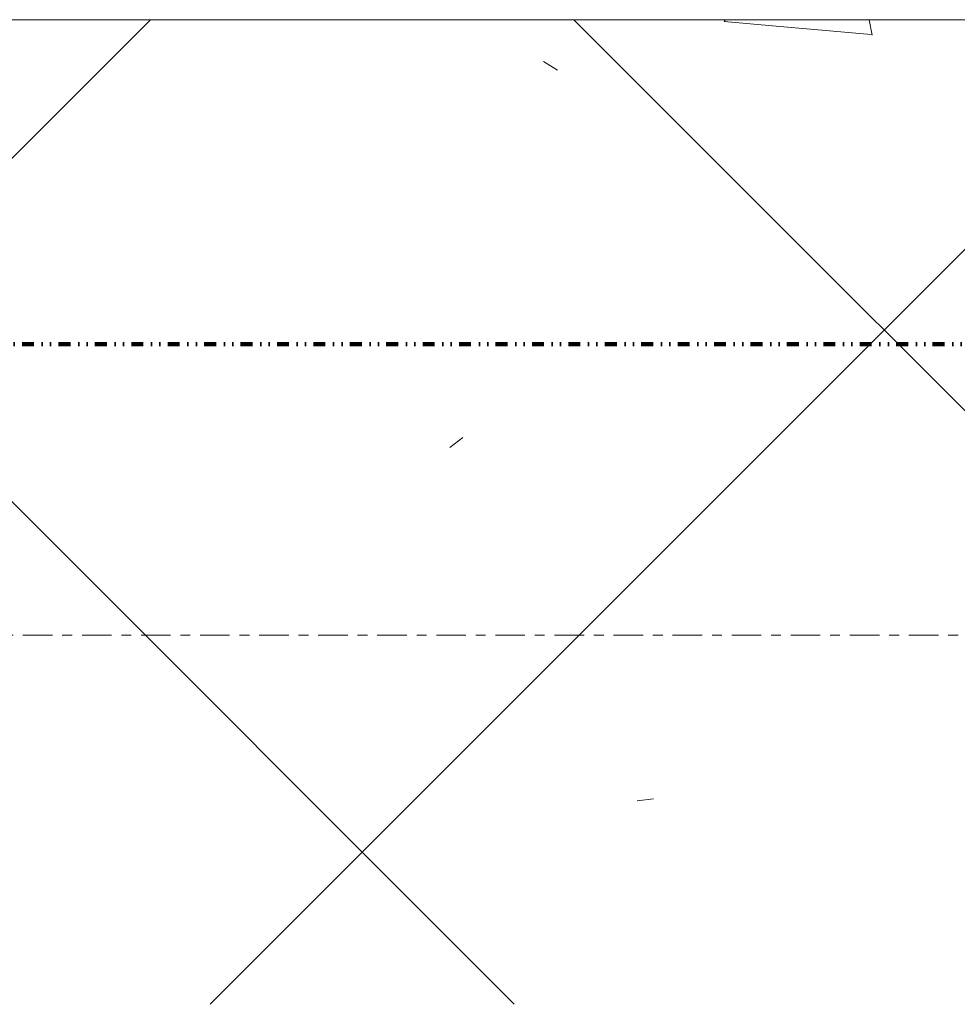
# Model space of a CAD drawing. Header units: millimetres. Extents: x -281 to 121694, y -16481 to 65128.
# Tile 75 of 256: x 21886 to 22077, y 21925 to 22125. Entities that reach past the tile are written whole.
import ezdxf

# ---------------------------------------------------------------- set-up
doc = ezdxf.new("R2010")
doc.units = ezdxf.units.MM
doc.linetypes.add('ARC FS 060 minutes', pattern=[7.2, 2.4, -1.6, 0, -1.6, 0, -1.6])
doc.linetypes.add('Grid Line', pattern=[12, 6, -2, 2, -2])
for name, color, linetype, lineweight in [('A--A2__Ruwbouw', 8, 'Continuous', 5), ('A--L$01A__Algemeen', 7, 'Continuous', 5), ('A--L$07A__Stramien', 1, 'Continuous', 5), ('A--L22__Binnenwanden', 2, 'Continuous', 5)]:
    doc.layers.add(name, color=color, linetype=linetype, lineweight=lineweight)
pattern_1 = [(45, (0, 0), (-106.066, 106.066), []), (135, (0, 0), (-106.066, -106.066), []), (50, (0, 0), (358.6306, -31.376), [37.5, -412.5]), (355, (0, 0), (-69.376, 376.0957), [30, -330]), (100.451, (29.9, -2.6), (289.2568, 344.7173), [31.87, -350.571]), (46.184, (0, 100), (533.62, -82.7615), [56.25, -618.75]), (96.636, (44.47, 93.1), (467.328, 487.062), [47.805, -525.856]), (351.184, (0, 100), (467.333, 487.058), [45, -495]), (21, (50, 75), (298.454, -201.3095), [37.5, -412.5]), (326, (50, 75), (121.657, 362.575), [30, -330]), (71.451, (74.87, 58.22), (420.112, 161.262), [31.87, -350.571]), (37.5, (0, 0), (6.07993, 166.44693), [3.353, -322.647, 3.353, -331.647, -331.25]), (37.5, (0, 0), (6.07993, 166.44693), [-661, 3.353, -327.897]), (7.5, (0, 0), (131.5348, 197.2059), [3.353, -187.647, 3.353, -315.147, -126.25]), (7.5, (0, 0), (131.5348, 197.2059), [-509.5, 3.353, -122.897]), (327.5, (-111.5, 0), (266.9112, -11.27744), [3.353, -121.647, 3.353, -386.647, -517.5]), (327.5, (-111.5, 0), (266.9112, -11.27744), [-515, 3.353, -514.147]), (317.5, (-161.5, 0), (291.593, 50.0525), [3.353, -159.147, 3.353, -255.647, -367.5]), (317.5, (-161.5, 0), (291.593, 50.0525), [-421.5, 3.353, -364.147]), (317.5, (-161.5, 0), (291.593, 50.0525), [3.353, -159.147, 3.353, -255.647, -367.5]), (317.5, (-161.5, 0), (291.593, 50.0525), [-421.5, 3.353, -364.147])]

# ---------------------------------------------------------------- blocks, each defined once
blk = doc.blocks.new('TBR-B-BWK-C-NIE-ARC-R25_rvt-1-L_80_ 15')
at = {"layer": 'A--A2__Ruwbouw', "lineweight": 13}
h = blk.add_hatch(dxfattribs=at)
h.set_pattern_fill('FP_111', color=254, style=0, pattern_type=2)
h.set_pattern_definition(pattern_1)
h.paths.add_polyline_path([(18060, 21925), (18645.5, 21925), (18645.5, 22125), (18060, 22125), (18060, 22008.22)])
h.paths.add_polyline_path([(21672.25, 21925), (22040, 21925), (22040, 22125), (19675.5, 22125), (19675.5, 21925), (20925.58, 21925)])
h = blk.add_hatch(dxfattribs=at)
h.set_pattern_fill('FP_111', color=254, style=0, pattern_type=2)
h.set_pattern_definition(pattern_1)
h.paths.add_polyline_path([(22045.59, 15810), (22240, 15810), (22240, 19940), (22040, 19940), (22040, 15810)])
h.paths.add_polyline_path([(22240, 20935), (22240, 22125), (22040, 22125), (22040, 20935), (22045.59, 20935)])
at = {"layer": 'A--L22__Binnenwanden', "color": 90, "lineweight": 13}
for p, q in [((22040, 22125), (19675.5, 22125)), ((22240, 22125), (22040, 22125))]:
    blk.add_line(p, q, dxfattribs=at)
blk = doc.blocks.new('65_GM_LIB_fire separation vertical_gen_arc - 060 minutes-2362789-L_80_ 15')
at = {"layer": 'A--L$01A__Algemeen', "linetype": 'ARC FS 060 minutes', "lineweight": 100}
blk.add_line((0, 0), (4300, 0), dxfattribs=at)
blk = doc.blocks.new('TBR-B-INS-BR-ARC-R25_rvt-1-L_80_ 15')
at = {"layer": 'A--L$01A__Algemeen', "color": 124, "linetype": 'ARC FS 060 minutes', "lineweight": 100, "rotation": 180}
blk.add_blockref('65_GM_LIB_fire separation vertical_gen_arc - 060 minutes-2362789-L_80_ 15', (22200, 22059.07), dxfattribs=at)

msp = doc.modelspace()

# ---------------------------------------------------------------- linework, layer by layer
at = {"layer": 'A--L$07A__Stramien', "linetype": 'Grid Line'}
msp.add_line((100372.97, 22000), (-281.13, 22000), dxfattribs=at)

# ---------------------------------------------------------------- block references
at = {"lineweight": 5}
for name in ['TBR-B-INS-BR-ARC-R25_rvt-1-L_80_ 15', 'TBR-B-BWK-C-NIE-ARC-R25_rvt-1-L_80_ 15']:
    msp.add_blockref(name, (0, 0), dxfattribs=at)

doc.saveas('drawing.dxf')
